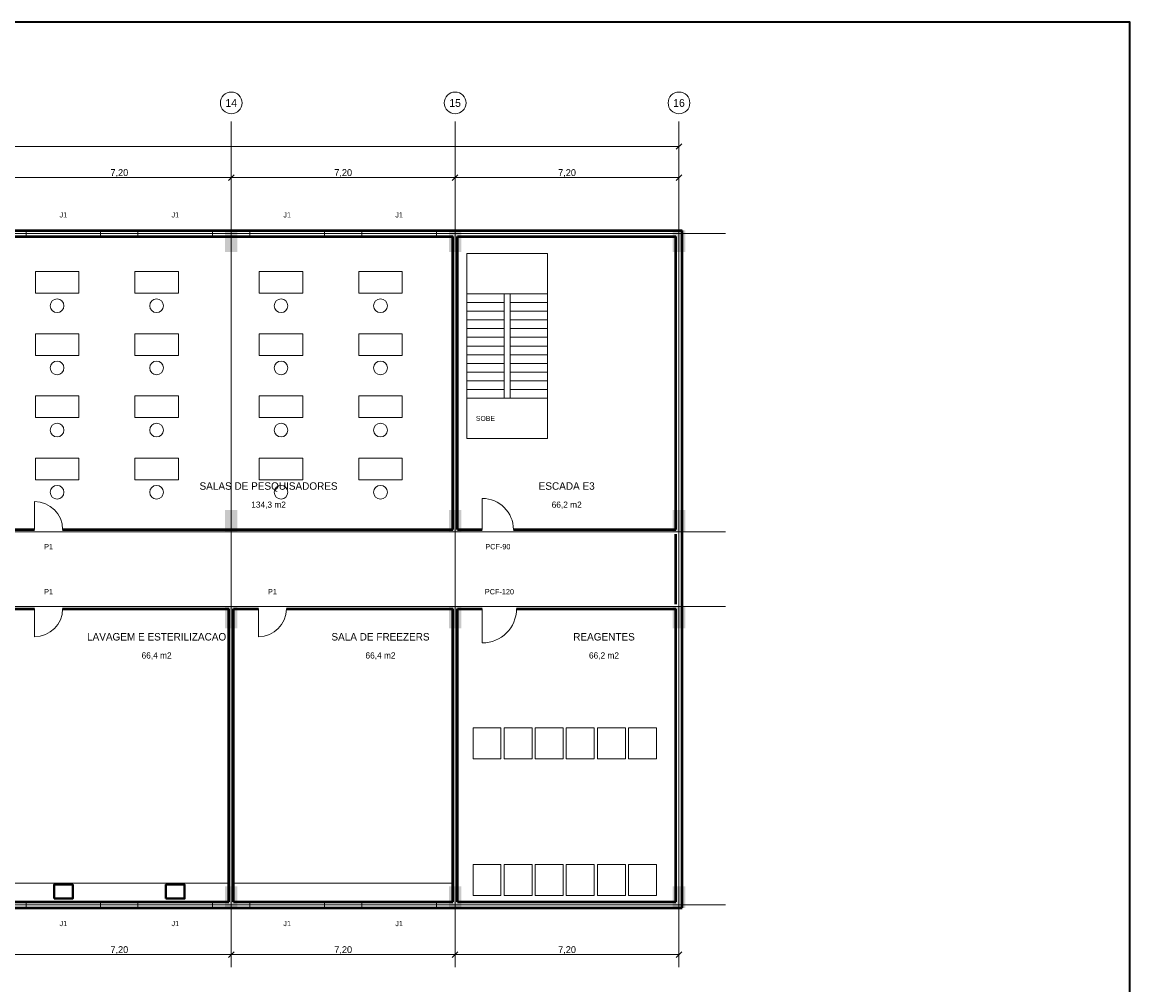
# Model space of a CAD drawing. Header units: metres. Extents: x 40.4 to 122.5, y -29 to 28.4.
# Tile 5 of 5: x 86.9 to 122.5, y -2.6 to 28.4. Entities that reach past the tile are written whole.
import ezdxf
from ezdxf.enums import TextEntityAlignment as Align

# ---------------------------------------------------------------- set-up
doc = ezdxf.new("R2010")
doc.units = ezdxf.units.M
for name, color, linetype, lineweight, true_color in [('COTA', 8, 'Continuous', 13, 0x6a6a6a), ('EIXO', 8, 'Continuous', 13, 0x6a6a6a), ('ESQUADRIA', 4, 'Continuous', 18, 0x007f9f), ('HID_AF', 5, 'Continuous', 40, 0x1d4ed8), ('MOBILIA', 9, 'Continuous', 13, 0xa8a8a8)]:
    doc.layers.add(name, color=color, linetype=linetype, lineweight=lineweight, true_color=true_color)
for name, color, linetype, lineweight in [('FOLHA', 7, 'Continuous', 35), ('PAREDE', 7, 'Continuous', 50), ('PILAR', 7, 'Continuous', 35), ('TEXTO', 7, 'Continuous', 18)]:
    doc.layers.add(name, color=color, linetype=linetype, lineweight=lineweight)

msp = doc.modelspace()

# ---------------------------------------------------------------- hatches: boundary and pattern name
at = {"layer": 'PILAR'}
for points in [[(93.4, 21), (93.8, 21), (93.8, 21.7), (93.4, 21.7)], [(100.6, 21), (101, 21), (101, 21.7), (100.6, 21.7)], [(107.8, 21), (108.2, 21), (108.2, 21.7), (107.8, 21.7)], [(93.4, 12), (93.8, 12), (93.8, 12.7), (93.4, 12.7)], [(100.6, 12), (101, 12), (101, 12.7), (100.6, 12.7)], [(107.8, 12), (108.2, 12), (108.2, 12.7), (107.8, 12.7)], [(93.4, 8.9), (93.8, 8.9), (93.8, 9.6), (93.4, 9.6)], [(100.6, 8.9), (101, 8.9), (101, 9.6), (100.6, 9.6)], [(107.8, 8.9), (108.2, 8.9), (108.2, 9.6), (107.8, 9.6)], [(93.4, -0.1), (93.8, -0.1), (93.8, 0.6), (93.4, 0.6)], [(100.6, -0.1), (101, -0.1), (101, 0.6), (100.6, 0.6)], [(107.8, -0.1), (108.2, -0.1), (108.2, 0.6), (107.8, 0.6)]]:
    msp.add_hatch(color=7, dxfattribs=at).paths.add_polyline_path(points)

# ---------------------------------------------------------------- linework, layer by layer
at = {"layer": 'COTA'}
for p, q in [((50.4, 24.4), (108, 24.4)), ((107.91, 24.31), (108.09, 24.49)), ((108, 21.69), (108, 24.49)), ((86.4, 23.4), (93.6, 23.4)), ((93.51, 23.31), (93.69, 23.49)), ((93.51, 23.31), (93.69, 23.49)), ((93.6, 21.69), (93.6, 23.49)), ((93.6, 21.69), (93.6, 23.49)), ((93.6, 23.4), (100.8, 23.4)), ((100.71, 23.31), (100.89, 23.49)), ((100.71, 23.31), (100.89, 23.49)), ((100.8, 21.69), (100.8, 23.49)), ((100.8, 21.69), (100.8, 23.49)), ((100.8, 23.4), (108, 23.4)), ((107.91, 23.31), (108.09, 23.49)), ((108, 21.69), (108, 23.49)), ((93.6, -0.09), (93.6, -1.69)), ((93.6, -0.09), (93.6, -1.69)), ((100.8, -0.09), (100.8, -1.69)), ((100.8, -0.09), (100.8, -1.69)), ((108, -0.09), (108, -1.69)), ((86.4, -1.6), (93.6, -1.6)), ((93.51, -1.69), (93.69, -1.51)), ((93.51, -1.69), (93.69, -1.51)), ((93.6, -1.6), (100.8, -1.6)), ((100.71, -1.69), (100.89, -1.51)), ((100.71, -1.69), (100.89, -1.51)), ((100.8, -1.6), (108, -1.6)), ((107.91, -1.69), (108.09, -1.51))]:
    msp.add_line(p, q, dxfattribs=at)
at = {"layer": 'EIXO'}
for p, q in [((93.6, -2), (93.6, 25.2)), ((100.8, -2), (100.8, 25.2)), ((108, -2), (108, 25.2)), ((47, 21.6), (109.5, 21.6)), ((47, 12), (109.5, 12)), ((47, 9.6), (109.5, 9.6)), ((47, 0), (109.5, 0))]:
    msp.add_line(p, q, dxfattribs=at)
for centre in [(93.6, 25.8), (100.8, 25.8), (108, 25.8)]:
    msp.add_circle(centre, 0.35, dxfattribs=at)
at = {"layer": 'ESQUADRIA'}
for p, q in [((87, 21.6), (89.4, 21.6)), ((90.6, 21.6), (93, 21.6)), ((94.2, 21.6), (96.6, 21.6)), ((97.8, 21.6), (100.2, 21.6)), ((87.275, 12.075), (87.275, 12.975)), ((101.675, 12.075), (101.675, 13.075)), ((87.275, 9.525), (87.275, 8.625)), ((94.475, 9.525), (94.475, 8.625)), ((101.675, 9.525), (101.675, 8.425)), ((87, 0), (89.4, 0)), ((90.6, 0), (93, 0)), ((94.2, 0), (96.6, 0)), ((97.8, 0), (100.2, 0))]:
    msp.add_line(p, q, dxfattribs=at)
for points in [[(87, 21.5), (89.4, 21.5), (89.4, 21.7), (87, 21.7)], [(90.6, 21.5), (93, 21.5), (93, 21.7), (90.6, 21.7)], [(94.2, 21.5), (96.6, 21.5), (96.6, 21.7), (94.2, 21.7)], [(97.8, 21.5), (100.2, 21.5), (100.2, 21.7), (97.8, 21.7)], [(87, -0.1), (89.4, -0.1), (89.4, 0.1), (87, 0.1)], [(90.6, -0.1), (93, -0.1), (93, 0.1), (90.6, 0.1)], [(94.2, -0.1), (96.6, -0.1), (96.6, 0.1), (94.2, 0.1)], [(97.8, -0.1), (100.2, -0.1), (100.2, 0.1), (97.8, 0.1)]]:
    msp.add_lwpolyline(points, close=True, dxfattribs=at)
for centre, radius, start, end in [((87.275, 12.075), 0.9, 0, 90), ((101.675, 12.075), 1, 0, 90), ((87.275, 9.525), 0.9, 270, 360), ((94.475, 9.525), 0.9, 270, 360), ((101.675, 9.525), 1.1, 270, 360)]:
    msp.add_arc(centre, radius, start, end, dxfattribs=at)
at = {"layer": 'FOLHA'}
msp.add_lwpolyline([(40.4, -29), (122.5, -29), (122.5, 28.4), (40.4, 28.4)], close=True, dxfattribs=at)
at = {"layer": 'HID_AF'}
for points in [[(87.9, 0.2), (88.5, 0.2), (88.5, 0.65), (87.9, 0.65)], [(91.5, 0.2), (92.1, 0.2), (92.1, 0.65), (91.5, 0.65)]]:
    msp.add_lwpolyline(points, close=True, dxfattribs=at)
at = {"layer": 'MOBILIA'}
for p, q in [((101.175, 19.66), (102.375, 19.66)), ((102.575, 19.66), (103.775, 19.66)), ((101.175, 19.38), (102.375, 19.38)), ((102.575, 19.38), (103.775, 19.38)), ((101.175, 19.1), (102.375, 19.1)), ((102.575, 19.1), (103.775, 19.1)), ((101.175, 18.82), (102.375, 18.82)), ((101.175, 18.54), (102.375, 18.54)), ((102.575, 18.82), (103.775, 18.82)), ((102.575, 18.54), (103.775, 18.54)), ((101.175, 18.26), (102.375, 18.26)), ((102.575, 18.26), (103.775, 18.26)), ((101.175, 17.98), (102.375, 17.98)), ((102.575, 17.98), (103.775, 17.98)), ((101.175, 17.7), (102.375, 17.7)), ((102.575, 17.7), (103.775, 17.7)), ((101.175, 17.42), (102.375, 17.42)), ((101.175, 17.14), (102.375, 17.14)), ((102.575, 17.42), (103.775, 17.42)), ((102.575, 17.14), (103.775, 17.14)), ((101.175, 16.86), (102.375, 16.86)), ((102.575, 16.86), (103.775, 16.86)), ((101.175, 16.58), (102.375, 16.58)), ((102.575, 16.58), (103.775, 16.58)), ((101.175, 16.3), (102.375, 16.3)), ((102.575, 16.3), (103.775, 16.3))]:
    msp.add_line(p, q, dxfattribs=at)
for points in [[(101.175, 15), (103.775, 15), (103.775, 20.96), (101.175, 20.96)], [(87.3, 19.675), (88.7, 19.675), (88.7, 20.375), (87.3, 20.375)], [(90.5, 19.675), (91.9, 19.675), (91.9, 20.375), (90.5, 20.375)], [(94.5, 19.675), (95.9, 19.675), (95.9, 20.375), (94.5, 20.375)], [(97.7, 19.675), (99.1, 19.675), (99.1, 20.375), (97.7, 20.375)], [(102.375, 16.3), (102.575, 16.3), (102.575, 19.66), (102.375, 19.66)], [(87.3, 17.675), (88.7, 17.675), (88.7, 18.375), (87.3, 18.375)], [(90.5, 17.675), (91.9, 17.675), (91.9, 18.375), (90.5, 18.375)], [(94.5, 17.675), (95.9, 17.675), (95.9, 18.375), (94.5, 18.375)], [(97.7, 17.675), (99.1, 17.675), (99.1, 18.375), (97.7, 18.375)], [(87.3, 15.675), (88.7, 15.675), (88.7, 16.375), (87.3, 16.375)], [(90.5, 15.675), (91.9, 15.675), (91.9, 16.375), (90.5, 16.375)], [(94.5, 15.675), (95.9, 15.675), (95.9, 16.375), (94.5, 16.375)], [(97.7, 15.675), (99.1, 15.675), (99.1, 16.375), (97.7, 16.375)], [(87.3, 13.675), (88.7, 13.675), (88.7, 14.375), (87.3, 14.375)], [(90.5, 13.675), (91.9, 13.675), (91.9, 14.375), (90.5, 14.375)], [(94.5, 13.675), (95.9, 13.675), (95.9, 14.375), (94.5, 14.375)], [(97.7, 13.675), (99.1, 13.675), (99.1, 14.375), (97.7, 14.375)], [(101.375, 4.7), (102.275, 4.7), (102.275, 5.7), (101.375, 5.7)], [(102.375, 4.7), (103.275, 4.7), (103.275, 5.7), (102.375, 5.7)], [(103.375, 4.7), (104.275, 4.7), (104.275, 5.7), (103.375, 5.7)], [(104.375, 4.7), (105.275, 4.7), (105.275, 5.7), (104.375, 5.7)], [(105.375, 4.7), (106.275, 4.7), (106.275, 5.7), (105.375, 5.7)], [(106.375, 4.7), (107.275, 4.7), (107.275, 5.7), (106.375, 5.7)], [(101.375, 0.3), (102.275, 0.3), (102.275, 1.3), (101.375, 1.3)], [(102.375, 0.3), (103.275, 0.3), (103.275, 1.3), (102.375, 1.3)], [(103.375, 0.3), (104.275, 0.3), (104.275, 1.3), (103.375, 1.3)], [(104.375, 0.3), (105.275, 0.3), (105.275, 1.3), (104.375, 1.3)], [(105.375, 0.3), (106.275, 0.3), (106.275, 1.3), (105.375, 1.3)], [(106.375, 0.3), (107.275, 0.3), (107.275, 1.3), (106.375, 1.3)], [(86.475, 0.1), (93.525, 0.1), (93.525, 0.7), (86.475, 0.7)], [(93.675, 0.1), (100.725, 0.1), (100.725, 0.7), (93.675, 0.7)]]:
    msp.add_lwpolyline(points, close=True, dxfattribs=at)
for centre in [(88, 19.275), (91.2, 19.275), (95.2, 19.275), (98.4, 19.275), (88, 17.275), (91.2, 17.275), (95.2, 17.275), (98.4, 17.275), (88, 15.275), (91.2, 15.275), (95.2, 15.275), (98.4, 15.275), (88, 13.275), (91.2, 13.275), (95.2, 13.275), (98.4, 13.275)]:
    msp.add_circle(centre, 0.22, dxfattribs=at)
at = {"layer": 'PAREDE'}
for p, q in [((50.4, 21.7), (108.1, 21.7)), ((86.475, 21.5), (100.725, 21.5)), ((100.725, 12.075), (100.725, 21.5)), ((100.875, 12.075), (100.875, 21.5)), ((100.875, 21.5), (107.9, 21.5)), ((107.9, 12.075), (107.9, 21.5)), ((108.1, -0.1), (108.1, 21.7)), ((86.475, 12.075), (87.275, 12.075)), ((88.175, 12.075), (100.725, 12.075)), ((100.875, 12.075), (101.675, 12.075)), ((102.675, 12.075), (107.9, 12.075)), ((107.9, 9.675), (107.9, 11.925)), ((86.475, 9.525), (87.275, 9.525)), ((88.175, 9.525), (93.525, 9.525)), ((93.525, 0.1), (93.525, 9.525)), ((93.675, 0.1), (93.675, 9.525)), ((93.675, 9.525), (94.475, 9.525)), ((95.375, 9.525), (100.725, 9.525)), ((100.725, 0.1), (100.725, 9.525)), ((100.875, 0.1), (100.875, 9.525)), ((100.875, 9.525), (101.675, 9.525)), ((102.775, 9.525), (107.9, 9.525)), ((107.9, 0.1), (107.9, 9.525)), ((86.475, 0.1), (93.525, 0.1)), ((93.675, 0.1), (100.725, 0.1)), ((100.875, 0.1), (107.9, 0.1)), ((50.4, -0.1), (108.1, -0.1))]:
    msp.add_line(p, q, dxfattribs=at)

# ---------------------------------------------------------------- texts
at = {"layer": 'COTA'}
for p in [(90, 23.56), (97.2, 23.56), (104.4, 23.56), (90, -1.44), (97.2, -1.44), (104.4, -1.44)]:
    msp.add_text('7,20', height=0.22, dxfattribs=at).set_placement(p, align=Align.MIDDLE_CENTER)
at = {"layer": 'EIXO'}
for s, p in [('14', (93.6, 25.8)), ('15', (100.8, 25.8)), ('16', (108, 25.8))]:
    msp.add_text(s, height=0.25, dxfattribs=at).set_placement(p, align=Align.MIDDLE_CENTER)
at = {"layer": 'ESQUADRIA'}
for s, p in [('J1', (88.2, 22.2)), ('J1', (91.8, 22.2)), ('J1', (95.4, 22.2)), ('J1', (99, 22.2)), ('P1', (87.725, 11.525)), ('PCF-90', (102.175, 11.525)), ('P1', (87.725, 10.075)), ('P1', (94.925, 10.075)), ('PCF-120', (102.225, 10.075)), ('J1', (88.2, -0.6)), ('J1', (91.8, -0.6)), ('J1', (95.4, -0.6)), ('J1', (99, -0.6))]:
    msp.add_text(s, height=0.17, dxfattribs=at).set_placement(p, align=Align.MIDDLE_CENTER)
at = {"layer": 'MOBILIA'}
msp.add_text('SOBE', height=0.16, dxfattribs=at).set_placement((101.775, 15.65), align=Align.MIDDLE_CENTER)
at = {"layer": 'TEXTO'}
for s, height, p in [('SALAS DE PESQUISADORES', 0.24, (94.8, 13.475)), ('ESCADA E3', 0.24, (104.388, 13.475)), ('134,3 m2', 0.2, (94.8, 12.875)), ('66,2 m2', 0.2, (104.388, 12.875)), ('LAVAGEM E ESTERILIZACAO', 0.24, (91.2, 8.625)), ('SALA DE FREEZERS', 0.24, (98.4, 8.625)), ('REAGENTES', 0.24, (105.588, 8.625)), ('66,4 m2', 0.2, (91.2, 8.025)), ('66,4 m2', 0.2, (98.4, 8.025)), ('66,2 m2', 0.2, (105.588, 8.025))]:
    msp.add_text(s, height=height, dxfattribs=at).set_placement(p, align=Align.MIDDLE_CENTER)

doc.saveas('drawing.dxf')
